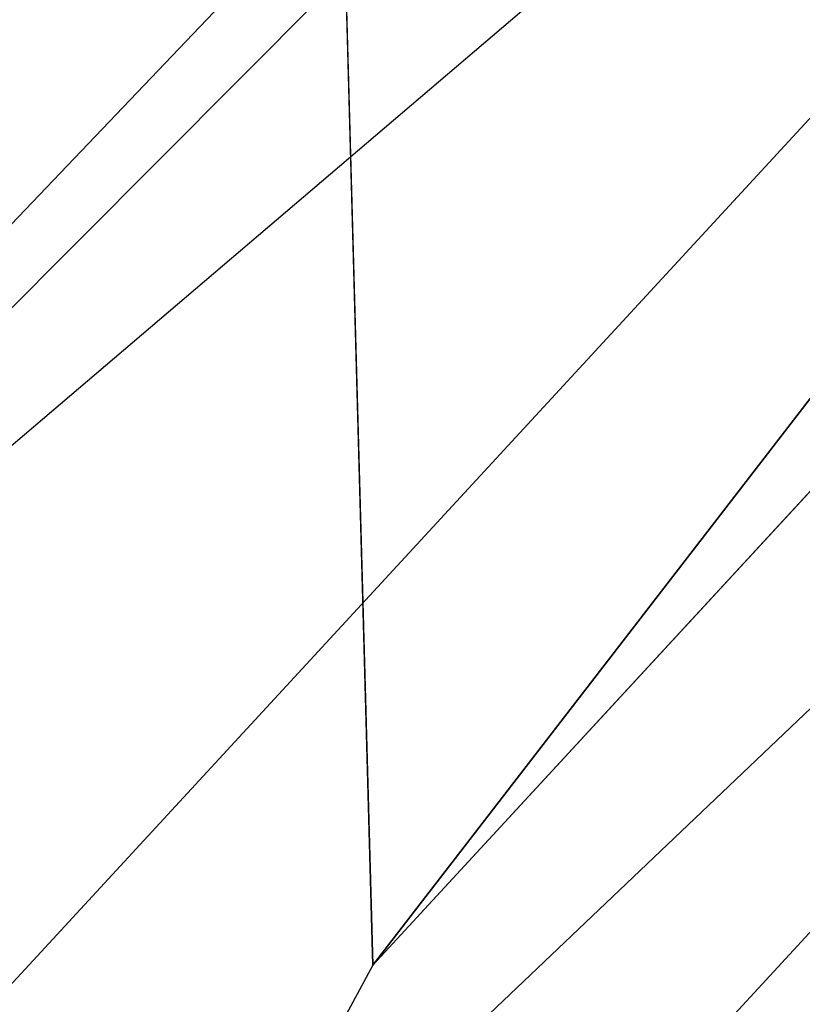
# Model space of a CAD drawing. Extents: x 0.3 to 31.7, y -15.7 to 15.7.
# Tile 18 of 80: x 5.04608 to 5.05229, y -10.91035 to -10.90254. Entities that reach past the tile are written whole.
import ezdxf

# ---------------------------------------------------------------- set-up
doc = ezdxf.new("R2010")
doc.units = 0
doc.header["$MEASUREMENT"] = 0
doc.layers.get('0').update_dxf_attribs({"linetype": 'CONTINUOUS'})

# ---------------------------------------------------------------- blocks, each defined once
blk = doc.blocks.new('LUXORA_ZWIS_DU_Y_STL')
at = {"color": 0}
for p, q in [((5.0369999, -10.9136074, 0.7144008), (5.1190684, -10.8276307, 0.7100825)), ((5.0369999, -10.9136074, 0.7144008), (5.1190684, -10.8276307, 0.7100825)), ((5.0369999, -10.9136074, 0.7144008), (5.1274728, -10.8364556, 0.7172396)), ((5.0369999, -10.9136074, 0.7144008), (5.1274728, -10.8364556, 0.7172396)), ((5.0410882, -10.9187293, 0.7172396), (5.1274728, -10.8364556, 0.7172396)), ((5.0410882, -10.9187293, 0.7172396), (5.1274728, -10.8364556, 0.7172396)), ((5.0307182, -10.9201951, 4.1543618), (5.1133482, -10.8371825, 4.159909)), ((5.0307182, -10.9201951, 4.1543618), (5.1133482, -10.8371825, 4.159909)), ((5.035823, -10.9212404, 4.159909), (5.1133482, -10.8371825, 4.159909)), ((5.035823, -10.9212404, 4.159909), (5.1133482, -10.8371825, 4.159909)), ((5.0488828, -10.9100378, 4.1872799), (5.1148224, -10.8385425, 4.1872799)), ((5.0488828, -10.9100378, 4.1872799), (5.1148224, -10.8385425, 4.1872799)), ((5.0442907, -10.918513, 4.1733473), (5.1165651, -10.8401501, 4.1733473)), ((5.0442907, -10.918513, 4.1733473), (5.1165651, -10.8401501, 4.1733473)), ((5.0485464, -10.8977563, 4.198515), (5.0488828, -10.9100378, 4.1872799)), ((5.0485464, -10.8977563, 4.198515), (5.0488828, -10.9100378, 4.1872799)), ((5.0488828, -10.9100378, 4.1872799), (5.0442907, -10.918513, 4.1733473)), ((5.0488828, -10.9100378, 4.1872799), (5.0442907, -10.918513, 4.1733473))]:
    blk.add_line(p, q, dxfattribs=at)
mesh = blk.add_polyface(dxfattribs=at)
corners = [(5.0959526, -10.8211391, 4.1460109), (5.0113828, -10.9023627, 4.1465312), (5.0154618, -10.908411, 4.1460109)]
mesh.append_faces([[corners[k] for k in face] for face in [(0, 1, 2)]], dxfattribs={"color": 0})
mesh = blk.add_polyface(dxfattribs=at)
corners = [(5.1190684, -10.8276307, 0.7100825), (5.0336859, -10.8986406, 0.6980819), (5.1139201, -10.8222253, 0.6980819), (5.0343146, -10.9083509, 0.7100825)]
mesh.append_faces([[corners[k] for k in face] for face in [(0, 1, 2), (1, 0, 3)]], dxfattribs={"vtx0": -1, "color": 0})
mesh = blk.add_polyface(dxfattribs=at)
corners = [(5.10852, -10.8327298, 4.198515), (5.0488828, -10.9100378, 4.1872799), (5.0485464, -10.8977563, 4.198515), (5.1148224, -10.8385425, 4.1872799)]
mesh.append_faces([[corners[k] for k in face] for face in [(0, 1, 2), (1, 0, 3)]], dxfattribs={"vtx0": -1, "color": 0})
mesh = blk.add_polyface(dxfattribs=at)
corners = [(5.137209, -10.8466778, 0.7179133), (5.0463417, -10.9234163, 0.7184334), (5.1274728, -10.8364556, 0.7172396)]
mesh.append_faces([[corners[k] for k in face] for face in [(0, 1, 2)]], dxfattribs={"color": 0})
mesh = blk.add_polyface(dxfattribs=at)
corners = [(5.137209, -10.8466778, 0.7179133), (5.0524548, -10.927398, 0.7179133), (5.0463417, -10.9234163, 0.7184334)]
mesh.append_faces([[corners[k] for k in face] for face in [(0, 1, 2)]], dxfattribs={"color": 0})

msp = doc.modelspace()

# ---------------------------------------------------------------- block references
at = {"color": 0}
msp.add_blockref('LUXORA_ZWIS_DU_Y_STL', (0, 0), dxfattribs=at)

doc.saveas('drawing.dxf')
